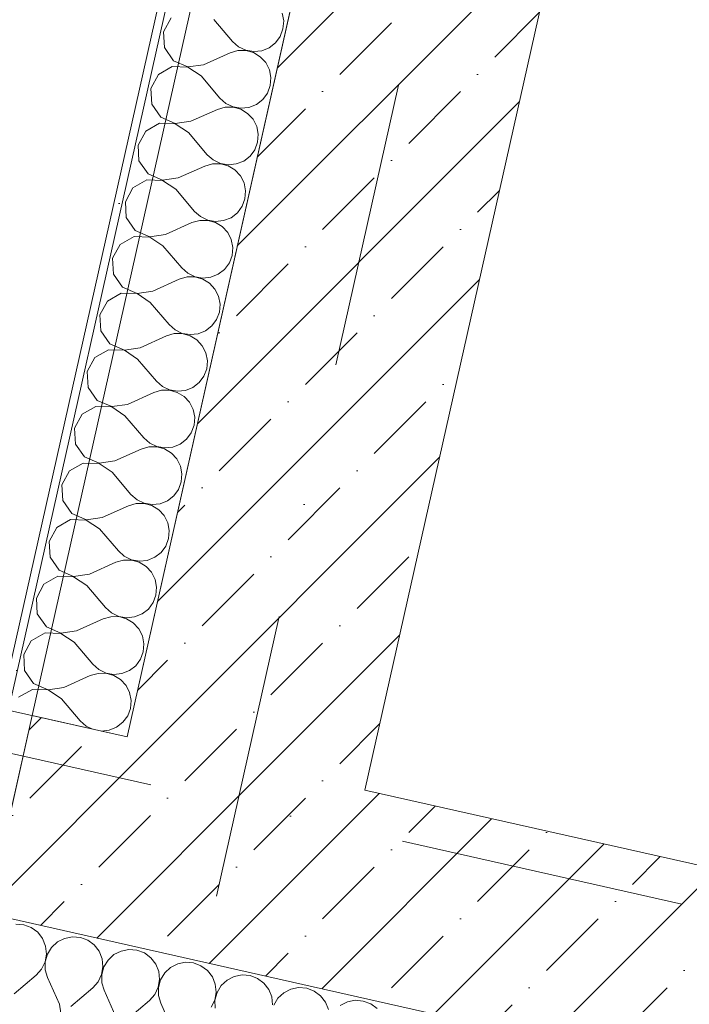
# Model space of a CAD drawing. Header units: millimetres. Extents: x -7218036 to -6936053, y 6003644 to 6210136.
# Tile 54 of 65: x -7182531 to -7181706, y 6135911 to 6137124. Entities that reach past the tile are written whole.
import ezdxf
from ezdxf.enums import TextEntityAlignment as Align

# ---------------------------------------------------------------- set-up
doc = ezdxf.new("R2010")
doc.units = ezdxf.units.MM
doc.header["$MEASUREMENT"] = 0
doc.linetypes.add('Штрихпунктирная', pattern=[670.277762, 352.777767, -176.388884, 0, -141.111112])
for name, color, linetype in [('S - автостоянка.АР', 7, 'Continuous'), ('АР-Стены_внешние_.АР', 7, 'Continuous'), ('АР-Стены_внутренние_пилоны.АР', 7, 'Continuous'), ('АР-Стены_Перегородки_100_.АР', 7, 'Continuous'), ('АР-Чертеж-Оси_Осевые размеры.АР', 7, 'Continuous')]:
    doc.layers.add(name, color=color, linetype=linetype)
for name, color, linetype, lineweight in [('АР-Стены_внешние_.АР_Ном._пера__1', 7, 'Continuous', 0), ('АР-Стены_внутренние_пилоны.АР_Ном._пера__1', 7, 'Continuous', 5), ('АР-Стены_Перегородки_100_.АР_Ном._пера__1', 7, 'Continuous', 5), ('АР-Чертеж-Оси_Осевые размеры.АР_Ном._пера__1', 7, 'Continuous', 0), ('АР-Чертеж-Оси_Осевые размеры.АР_Ном._пера__120', 7, 'Continuous', 0)]:
    doc.layers.add(name, color=color, linetype=linetype, lineweight=lineweight)
doc.styles.add('РЎР“Р•РќР•Р\xa0РР\xa0_РЎРўРР›Р¬_3', font='GOTHIC.TTF')
doc.dimstyles.new('СГЕНЕРИР_СТИЛЬ__2', dxfattribs={"dimtxt": 400, "dimasz": 332.5, "dimexe": 0.18, "dimexo": 0.0625, "dimgap": 0, "dimtad": 1, "dimdec": 0, "dimzin": 0, "dimdsep": 46, "dimtxsty": 'РЎР“Р•РќР•Р\xa0РР\xa0_РЎРўРР›Р¬_3', "dimblk": 'ARROWHEAD_6', "dimblk1": 'ARROWHEAD_6', "dimblk2": 'ARROWHEAD_6', "dimcen": 0.09, "dimse1": 1, "dimse2": 1, "dimclrd": 7, "dimclre": 7, "dimclrt": 7, "dimazin": 0, "dimtfac": 1, "dimtdec": 4, "dimtmove": 2, "dimatfit": 3, "dimfxl": 0, "dimtolj": 1, "dimtzin": 0, "dimarcsym": 0})
pattern_1 = [(45, (-6566190.34, 6562677.8), (-84.852814, 84.852814), []), (45, (-6566232.77, 6562720.22), (-84.852814, 84.852814), [90, -30, 0, -30])]

# ---------------------------------------------------------------- blocks, each defined once
blk = doc.blocks.new('Стена_164_2', base_point=(-7181869, 6137914.9))
at = {"layer": 'АР-Стены_внутренние_пилоны.АР', "linetype": 'Continuous', "lineweight": 0, "true_color": 0x000000}
h = blk.add_hatch(dxfattribs=at)
h.set_pattern_fill('Железобетон__project__0002', color=18, style=0, pattern_type=2)
h.set_pattern_definition(pattern_1)
h.paths.add_polyline_path([(-7182015.3, 6137947.8), (-7182398.9, 6136240.8), (-7182106.2, 6136175), (-7181722.6, 6137882.1)])
at = {"layer": 'АР-Стены_внутренние_пилоны.АР_Ном._пера__1', "color": 7, "linetype": 'Continuous', "lineweight": 5, "flags": 128}
for points in [[(-7182015.3, 6137947.8), (-7182398.9, 6136240.8)], [(-7182106.2, 6136175), (-7181722.6, 6137882.1)]]:
    blk.add_lwpolyline(points, dxfattribs=at)
blk = doc.blocks.new('*X380', base_point=(-6566190.3, 6562677.8))
at = {"layer": 'АР-Стены_внешние_.АР_Ном._пера__1', "color": 7, "linetype": 'Continuous', "lineweight": 0}
for p, q in [((-7182526.2, 6136009.5), (-7182536, 6136010.3)), ((-7182517, 6136006), (-7182526.2, 6136009.5)), ((-7182509, 6136000.1), (-7182517, 6136006)), ((-7182503, 6135992.3), (-7182509, 6136000.1)), ((-7182499.4, 6135983.2), (-7182503, 6135992.3)), ((-7182484.8, 6135988.3), (-7182492, 6135981.6)), ((-7182476, 6135992.7), (-7182484.8, 6135988.3)), ((-7182466.3, 6135994.6), (-7182476, 6135992.7)), ((-7182456.5, 6135993.8), (-7182466.3, 6135994.6)), ((-7182447.3, 6135990.3), (-7182456.5, 6135993.8)), ((-7182439.4, 6135984.5), (-7182447.3, 6135990.3)), ((-7182500, 6135963.7), (-7182498.3, 6135973.4)), ((-7182498.3, 6135973.4), (-7182499.4, 6135983.2)), ((-7182492, 6135981.6), (-7182497.1, 6135973.1)), ((-7182433.3, 6135976.7), (-7182439.4, 6135984.5)), ((-7182429.7, 6135967.6), (-7182433.3, 6135976.7)), ((-7182406.3, 6135977.1), (-7182415.1, 6135972.6)), ((-7182396.6, 6135979), (-7182406.3, 6135977.1)), ((-7182386.8, 6135978.2), (-7182396.6, 6135979)), ((-7182377.6, 6135974.7), (-7182386.8, 6135978.2)), ((-7182369.7, 6135968.8), (-7182377.6, 6135974.7)), ((-7182504.3, 6135954.8), (-7182500, 6135963.7)), ((-7182497.1, 6135973.1), (-7182499.7, 6135963.6)), ((-7182499.7, 6135963.6), (-7182499.7, 6135953.8)), ((-7182428.6, 6135957.7), (-7182429.7, 6135967.6)), ((-7182422.3, 6135965.9), (-7182427.4, 6135957.5)), ((-7182415.1, 6135972.6), (-7182422.3, 6135965.9)), ((-7182363.6, 6135961), (-7182369.7, 6135968.8)), ((-7182360, 6135951.9), (-7182363.6, 6135961)), ((-7182336.6, 6135961.4), (-7182345.4, 6135956.9)), ((-7182326.9, 6135963.3), (-7182336.6, 6135961.4)), ((-7182317.1, 6135962.5), (-7182326.9, 6135963.3)), ((-7182307.9, 6135959), (-7182317.1, 6135962.5)), ((-7182510.8, 6135947.5), (-7182504.3, 6135954.8)), ((-7182499.7, 6135953.8), (-7182496.9, 6135944.3)), ((-7182430.3, 6135948), (-7182428.6, 6135957.7)), ((-7182427.4, 6135957.5), (-7182430, 6135948)), ((-7182358.9, 6135942.1), (-7182360, 6135951.9)), ((-7182352.6, 6135950.2), (-7182357.7, 6135941.8)), ((-7182345.4, 6135956.9), (-7182352.6, 6135950.2)), ((-7182300, 6135953.2), (-7182307.9, 6135959)), ((-7182293.9, 6135945.4), (-7182300, 6135953.2)), ((-7182538, 6135924.3), (-7182510.8, 6135947.5)), ((-7182482.3, 6135911.7), (-7182496.9, 6135944.3)), ((-7182441.1, 6135931.8), (-7182434.6, 6135939.2)), ((-7182434.6, 6135939.2), (-7182430.3, 6135948)), ((-7182430, 6135948), (-7182430, 6135938.1)), ((-7182430, 6135938.1), (-7182427.2, 6135928.7)), ((-7182360.6, 6135932.4), (-7182358.9, 6135942.1)), ((-7182357.7, 6135941.8), (-7182360.4, 6135932.3)), ((-7182290.3, 6135936.2), (-7182293.9, 6135945.4)), ((-7182275.7, 6135941.3), (-7182282.9, 6135934.6)), ((-7182266.9, 6135945.8), (-7182275.7, 6135941.3)), ((-7182257.2, 6135947.7), (-7182266.9, 6135945.8)), ((-7182247.4, 6135946.9), (-7182257.2, 6135947.7)), ((-7182238.2, 6135943.4), (-7182247.4, 6135946.9)), ((-7182230.3, 6135937.5), (-7182238.2, 6135943.4)), ((-7182224.2, 6135929.7), (-7182230.3, 6135937.5)), ((-7182468.3, 6135908.6), (-7182441.1, 6135931.8)), ((-7182412.6, 6135896.1), (-7182427.2, 6135928.7)), ((-7182364.9, 6135923.5), (-7182360.6, 6135932.4)), ((-7182360.4, 6135932.3), (-7182360.3, 6135922.5)), ((-7182290.9, 6135916.7), (-7182289.2, 6135926.4)), ((-7182288, 6135926.2), (-7182290.7, 6135916.7)), ((-7182289.2, 6135926.4), (-7182290.3, 6135936.2)), ((-7182282.9, 6135934.6), (-7182288, 6135926.2)), ((-7182220.6, 6135920.6), (-7182224.2, 6135929.7)), ((-7182206, 6135925.6), (-7182213.2, 6135918.9)), ((-7182197.2, 6135930.1), (-7182206, 6135925.6)), ((-7182187.6, 6135932), (-7182197.2, 6135930.1)), ((-7182177.7, 6135931.2), (-7182187.6, 6135932)), ((-7182168.5, 6135927.7), (-7182177.7, 6135931.2)), ((-7182160.6, 6135921.9), (-7182168.5, 6135927.7)), ((-7182398.6, 6135893), (-7182371.5, 6135916.1)), ((-7182371.5, 6135916.1), (-7182364.9, 6135923.5)), ((-7182360.3, 6135922.5), (-7182357.5, 6135913)), ((-7182342.9, 6135880.4), (-7182357.5, 6135913)), ((-7182295.2, 6135907.9), (-7182290.9, 6135916.7)), ((-7182290.7, 6135916.7), (-7182290.6, 6135906.8)), ((-7182219.6, 6135910.8), (-7182220.6, 6135920.6)), ((-7182213.2, 6135918.9), (-7182218.3, 6135910.5)), ((-7182154.6, 6135914.1), (-7182160.6, 6135921.9)), ((-7182150.9, 6135904.9), (-7182154.6, 6135914.1)), ((-7182127.5, 6135914.5), (-7182136.3, 6135910)), ((-7182117.9, 6135916.4), (-7182127.5, 6135914.5)), ((-7182108, 6135915.5), (-7182117.9, 6135916.4)), ((-7182098.8, 6135912.1), (-7182108, 6135915.5)), ((-7182479.4, 6135892.4), (-7182482.3, 6135911.7)), ((-7182090.9, 6135906.2), (-7182098.8, 6135912.1))]:
    blk.add_line(p, q, dxfattribs=at)
blk = doc.blocks.new('Стена_190_2', base_point=(-7182543.2, 6136145.1))
at = {"layer": 'АР-Стены_внешние_.АР', "linetype": 'Continuous', "lineweight": 0, "true_color": 0x000000}
h = blk.add_hatch(dxfattribs=at)
h.set_pattern_fill('Железобетон__project__0002', color=18, style=0, pattern_type=2)
h.set_pattern_definition(pattern_1)
h.paths.add_polyline_path([(-7182570.6, 6136023.1), (-7181380.2, 6135755.7), (-7181325.4, 6135999.7), (-7182515.8, 6136267)])
at = {"layer": 'АР-Стены_внешние_.АР_Ном._пера__1', "color": 7, "linetype": 'Continuous', "lineweight": 5}
blk.add_line((-7182570.6, 6136023.1), (-7181380.2, 6135755.7), dxfattribs=at)
at = {"layer": 'АР-Стены_внешние_.АР_Ном._пера__1', "color": 7, "linetype": 'Continuous', "lineweight": 5, "flags": 128}
for points in [[(-7182570.6, 6136023.1), (-7182515.8, 6136267)], [(-7182398.9, 6136240.8), (-7182515.8, 6136267)], [(-7181325.4, 6135999.7), (-7182106.2, 6136175)]]:
    blk.add_lwpolyline(points, dxfattribs=at)
at = {"layer": 'АР-Стены_внешние_.АР', "color": 7, "lineweight": 0}
blk.add_blockref('*X380', (-6566190.3, 6562677.8), dxfattribs=at)
blk = doc.blocks.new('*X447', base_point=(-6566190.3, 6562677.8))
at = {"layer": 'АР-Стены_Перегородки_100_.АР_Ном._пера__1', "color": 7, "linetype": 'Continuous', "lineweight": 0}
for p, q in [((-7182344.7, 6137125.7), (-7182354.1, 6137108.5)), ((-7182206, 6137121.9), (-7182207.9, 6137131.6)), ((-7182292, 6137123.9), (-7182268.9, 6137096.7)), ((-7182206.9, 6137112.1), (-7182206, 6137121.9)), ((-7182354.1, 6137108.5), (-7182353, 6137089.1)), ((-7182216.2, 6137094.9), (-7182210.3, 6137102.9)), ((-7182210.3, 6137102.9), (-7182206.9, 6137112.1)), ((-7182353, 6137089.1), (-7182341.8, 6137073)), ((-7182268.9, 6137096.7), (-7182261.5, 6137090.2)), ((-7182261.5, 6137090.2), (-7182252.6, 6137085.9)), ((-7182233.1, 6137085.2), (-7182224, 6137088.9)), ((-7182224, 6137088.9), (-7182216.2, 6137094.9)), ((-7182304.6, 6137068.1), (-7182272, 6137082.8)), ((-7182262.5, 6137085.5), (-7182272, 6137082.8)), ((-7182252.7, 6137085.6), (-7182262.5, 6137085.5)), ((-7182243.2, 6137083), (-7182252.7, 6137085.6)), ((-7182252.6, 6137085.9), (-7182242.9, 6137084.2)), ((-7182234.8, 6137077.9), (-7182243.2, 6137083)), ((-7182242.9, 6137084.2), (-7182233.1, 6137085.2)), ((-7182228.1, 6137070.7), (-7182234.8, 6137077.9)), ((-7182343.5, 6137065.7), (-7182360.4, 6137056)), ((-7182323.9, 6137065), (-7182343.5, 6137065.7)), ((-7182341.8, 6137073), (-7182323.9, 6137065.3)), ((-7182323.9, 6137065.3), (-7182304.6, 6137068.1)), ((-7182307.7, 6137054.2), (-7182323.9, 6137065)), ((-7182223.6, 6137061.9), (-7182228.1, 6137070.7)), ((-7182360.4, 6137056), (-7182369.7, 6137038.8)), ((-7182307.7, 6137054.2), (-7182284.5, 6137027)), ((-7182221.7, 6137052.2), (-7182223.6, 6137061.9)), ((-7182222.5, 6137042.4), (-7182221.7, 6137052.2)), ((-7182226, 6137033.2), (-7182222.5, 6137042.4)), ((-7182369.7, 6137038.8), (-7182368.6, 6137019.4)), ((-7182231.8, 6137025.2), (-7182226, 6137033.2)), ((-7182368.6, 6137019.4), (-7182357.5, 6137003.4)), ((-7182278.2, 6137015.9), (-7182287.6, 6137013.1)), ((-7182284.5, 6137027), (-7182277.1, 6137020.5)), ((-7182268.3, 6137015.9), (-7182278.2, 6137015.9)), ((-7182277.1, 6137020.5), (-7182268.3, 6137016.2)), ((-7182268.3, 6137016.2), (-7182258.6, 6137014.5)), ((-7182258.8, 6137013.3), (-7182268.3, 6137015.9)), ((-7182258.6, 6137014.5), (-7182248.8, 6137015.5)), ((-7182248.8, 6137015.5), (-7182239.6, 6137019.2)), ((-7182239.6, 6137019.2), (-7182231.8, 6137025.2)), ((-7182320.2, 6136998.4), (-7182287.6, 6137013.1)), ((-7182250.4, 6137008.2), (-7182258.8, 6137013.3)), ((-7182243.7, 6137001), (-7182250.4, 6137008.2)), ((-7182359.1, 6136996), (-7182376, 6136986.3)), ((-7182339.6, 6136995.3), (-7182359.1, 6136996)), ((-7182357.5, 6137003.4), (-7182339.5, 6136995.6)), ((-7182323.4, 6136984.5), (-7182339.6, 6136995.3)), ((-7182339.5, 6136995.6), (-7182320.2, 6136998.4)), ((-7182239.2, 6136992.2), (-7182243.7, 6137001)), ((-7182237.3, 6136982.5), (-7182239.2, 6136992.2)), ((-7182376, 6136986.3), (-7182385.4, 6136969.2)), ((-7182323.4, 6136984.5), (-7182300.2, 6136957.3)), ((-7182238.2, 6136972.7), (-7182237.3, 6136982.5)), ((-7182385.4, 6136969.2), (-7182384.3, 6136949.7)), ((-7182241.6, 6136963.5), (-7182238.2, 6136972.7)), ((-7182300.2, 6136957.3), (-7182292.8, 6136950.8)), ((-7182255.3, 6136949.5), (-7182247.5, 6136955.5)), ((-7182247.5, 6136955.5), (-7182241.6, 6136963.5)), ((-7182384.3, 6136949.7), (-7182373.1, 6136933.7)), ((-7182335.9, 6136928.8), (-7182303.3, 6136943.4)), ((-7182293.8, 6136946.2), (-7182303.3, 6136943.4)), ((-7182284, 6136946.2), (-7182293.8, 6136946.2)), ((-7182292.8, 6136950.8), (-7182283.9, 6136946.5)), ((-7182274.5, 6136943.6), (-7182284, 6136946.2)), ((-7182283.9, 6136946.5), (-7182274.2, 6136944.8)), ((-7182266.1, 6136938.5), (-7182274.5, 6136943.6)), ((-7182274.2, 6136944.8), (-7182264.4, 6136945.9)), ((-7182264.4, 6136945.9), (-7182255.3, 6136949.5)), ((-7182373.1, 6136933.7), (-7182355.2, 6136925.9)), ((-7182259.4, 6136931.3), (-7182266.1, 6136938.5)), ((-7182254.9, 6136922.5), (-7182259.4, 6136931.3)), ((-7182374.8, 6136926.3), (-7182391.7, 6136916.6)), ((-7182355.2, 6136925.6), (-7182374.8, 6136926.3)), ((-7182355.2, 6136925.9), (-7182335.9, 6136928.8)), ((-7182339, 6136914.8), (-7182355.2, 6136925.6)), ((-7182253, 6136912.8), (-7182254.9, 6136922.5)), ((-7182391.7, 6136916.6), (-7182401, 6136899.5)), ((-7182339, 6136914.8), (-7182315.8, 6136887.6)), ((-7182253.8, 6136903), (-7182253, 6136912.8)), ((-7182401, 6136899.5), (-7182399.9, 6136880)), ((-7182257.3, 6136893.8), (-7182253.8, 6136903)), ((-7182315.8, 6136887.6), (-7182308.5, 6136881.1)), ((-7182270.9, 6136879.8), (-7182263.1, 6136885.9)), ((-7182263.1, 6136885.9), (-7182257.3, 6136893.8)), ((-7182399.9, 6136880), (-7182388.8, 6136864)), ((-7182351.5, 6136859.1), (-7182319, 6136873.7)), ((-7182309.5, 6136876.5), (-7182319, 6136873.7)), ((-7182299.6, 6136876.5), (-7182309.5, 6136876.5)), ((-7182308.5, 6136881.1), (-7182299.6, 6136876.8)), ((-7182299.6, 6136876.8), (-7182289.9, 6136875.1)), ((-7182290.1, 6136873.9), (-7182299.6, 6136876.5)), ((-7182281.7, 6136868.8), (-7182290.1, 6136873.9)), ((-7182289.9, 6136875.1), (-7182280.1, 6136876.2)), ((-7182280.1, 6136876.2), (-7182270.9, 6136879.8)), ((-7182388.8, 6136864), (-7182370.8, 6136856.2)), ((-7182370.8, 6136856.2), (-7182351.5, 6136859.1)), ((-7182275, 6136861.6), (-7182281.7, 6136868.8)), ((-7182270.6, 6136852.8), (-7182275, 6136861.6)), ((-7182407.4, 6136846.9), (-7182416.7, 6136829.8)), ((-7182390.4, 6136856.6), (-7182407.4, 6136846.9)), ((-7182370.9, 6136855.9), (-7182390.4, 6136856.6)), ((-7182354.7, 6136845.1), (-7182370.9, 6136855.9)), ((-7182268.6, 6136843.1), (-7182270.6, 6136852.8)), ((-7182354.7, 6136845.1), (-7182331.5, 6136818)), ((-7182269.5, 6136833.3), (-7182268.6, 6136843.1)), ((-7182416.7, 6136829.8), (-7182415.6, 6136810.3)), ((-7182278.8, 6136816.2), (-7182272.9, 6136824.1)), ((-7182272.9, 6136824.1), (-7182269.5, 6136833.3)), ((-7182415.6, 6136810.3), (-7182404.4, 6136794.3)), ((-7182331.5, 6136818), (-7182324.1, 6136811.4)), ((-7182324.1, 6136811.4), (-7182315.2, 6136807.1)), ((-7182295.7, 6136806.5), (-7182286.6, 6136810.1)), ((-7182286.6, 6136810.1), (-7182278.8, 6136816.2)), ((-7182367.2, 6136789.4), (-7182334.6, 6136804)), ((-7182325.1, 6136806.8), (-7182334.6, 6136804)), ((-7182315.3, 6136806.9), (-7182325.1, 6136806.8)), ((-7182305.8, 6136804.2), (-7182315.3, 6136806.9)), ((-7182315.2, 6136807.1), (-7182305.5, 6136805.4)), ((-7182297.4, 6136799.1), (-7182305.8, 6136804.2)), ((-7182305.5, 6136805.4), (-7182295.7, 6136806.5)), ((-7182290.7, 6136791.9), (-7182297.4, 6136799.1)), ((-7182406.1, 6136786.9), (-7182423, 6136777.2)), ((-7182386.6, 6136786.3), (-7182406.1, 6136786.9)), ((-7182404.4, 6136794.3), (-7182386.5, 6136786.5)), ((-7182370.3, 6136775.4), (-7182386.6, 6136786.3)), ((-7182386.5, 6136786.5), (-7182367.2, 6136789.4)), ((-7182286.2, 6136783.1), (-7182290.7, 6136791.9)), ((-7182423, 6136777.2), (-7182432.3, 6136760.1)), ((-7182370.3, 6136775.4), (-7182347.1, 6136748.3)), ((-7182284.3, 6136773.4), (-7182286.2, 6136783.1)), ((-7182285.1, 6136763.6), (-7182284.3, 6136773.4)), ((-7182288.6, 6136754.4), (-7182285.1, 6136763.6)), ((-7182432.3, 6136760.1), (-7182431.2, 6136740.6)), ((-7182294.4, 6136746.5), (-7182288.6, 6136754.4)), ((-7182431.2, 6136740.6), (-7182420.1, 6136724.6)), ((-7182340.8, 6136737.1), (-7182350.3, 6136734.3)), ((-7182347.1, 6136748.3), (-7182339.8, 6136741.7)), ((-7182330.9, 6136737.2), (-7182340.8, 6136737.1)), ((-7182339.8, 6136741.7), (-7182330.9, 6136737.4)), ((-7182330.9, 6136737.4), (-7182321.2, 6136735.8)), ((-7182321.4, 6136734.5), (-7182330.9, 6136737.2)), ((-7182321.2, 6136735.8), (-7182311.4, 6136736.8)), ((-7182311.4, 6136736.8), (-7182302.2, 6136740.4)), ((-7182302.2, 6136740.4), (-7182294.4, 6136746.5)), ((-7182382.8, 6136719.7), (-7182350.3, 6136734.3)), ((-7182313, 6136729.4), (-7182321.4, 6136734.5)), ((-7182306.3, 6136722.2), (-7182313, 6136729.4)), ((-7182421.7, 6136717.2), (-7182438.7, 6136707.5)), ((-7182402.2, 6136716.6), (-7182421.7, 6136717.2)), ((-7182420.1, 6136724.6), (-7182402.1, 6136716.8)), ((-7182386, 6136705.7), (-7182402.2, 6136716.6)), ((-7182402.1, 6136716.8), (-7182382.8, 6136719.7)), ((-7182301.9, 6136713.4), (-7182306.3, 6136722.2)), ((-7182300, 6136703.7), (-7182301.9, 6136713.4)), ((-7182438.7, 6136707.5), (-7182448, 6136690.4)), ((-7182386, 6136705.7), (-7182362.8, 6136678.6)), ((-7182300.8, 6136693.9), (-7182300, 6136703.7)), ((-7182448, 6136690.4), (-7182446.9, 6136670.9)), ((-7182304.2, 6136684.7), (-7182300.8, 6136693.9)), ((-7182362.8, 6136678.6), (-7182355.4, 6136672)), ((-7182317.9, 6136670.7), (-7182310.1, 6136676.8)), ((-7182310.1, 6136676.8), (-7182304.2, 6136684.7)), ((-7182446.9, 6136670.9), (-7182435.7, 6136654.9)), ((-7182398.5, 6136650), (-7182365.9, 6136664.6)), ((-7182356.5, 6136667.4), (-7182365.9, 6136664.6)), ((-7182346.6, 6136667.5), (-7182356.5, 6136667.4)), ((-7182355.4, 6136672), (-7182346.5, 6136667.7)), ((-7182337.1, 6136664.8), (-7182346.6, 6136667.5)), ((-7182346.5, 6136667.7), (-7182336.8, 6136666.1)), ((-7182328.7, 6136659.7), (-7182337.1, 6136664.8)), ((-7182336.8, 6136666.1), (-7182327, 6136667.1)), ((-7182327, 6136667.1), (-7182317.9, 6136670.7)), ((-7182435.7, 6136654.9), (-7182417.8, 6136647.2)), ((-7182322, 6136652.5), (-7182328.7, 6136659.7)), ((-7182317.5, 6136643.7), (-7182322, 6136652.5)), ((-7182437.4, 6136647.5), (-7182454.3, 6136637.8)), ((-7182417.9, 6136646.9), (-7182437.4, 6136647.5)), ((-7182401.6, 6136636), (-7182417.9, 6136646.9)), ((-7182417.8, 6136647.2), (-7182398.5, 6136650)), ((-7182315.6, 6136634.1), (-7182317.5, 6136643.7)), ((-7182454.3, 6136637.8), (-7182463.6, 6136620.7)), ((-7182401.6, 6136636), (-7182378.4, 6136608.9)), ((-7182316.4, 6136624.2), (-7182315.6, 6136634.1)), ((-7182463.6, 6136620.7), (-7182462.5, 6136601.2)), ((-7182319.9, 6136615), (-7182316.4, 6136624.2)), ((-7182378.4, 6136608.9), (-7182371.1, 6136602.3)), ((-7182333.5, 6136601.1), (-7182325.7, 6136607.1)), ((-7182325.7, 6136607.1), (-7182319.9, 6136615)), ((-7182462.5, 6136601.2), (-7182451.4, 6136585.2)), ((-7182414.1, 6136580.3), (-7182381.6, 6136594.9)), ((-7182372.1, 6136597.7), (-7182381.6, 6136594.9)), ((-7182362.3, 6136597.8), (-7182372.1, 6136597.7)), ((-7182371.1, 6136602.3), (-7182362.2, 6136598.1)), ((-7182352.8, 6136595.2), (-7182362.3, 6136597.8)), ((-7182362.2, 6136598.1), (-7182352.5, 6136596.4)), ((-7182344.3, 6136590), (-7182352.8, 6136595.2)), ((-7182352.5, 6136596.4), (-7182342.7, 6136597.4)), ((-7182342.7, 6136597.4), (-7182333.5, 6136601.1)), ((-7182451.4, 6136585.2), (-7182433.4, 6136577.5)), ((-7182433.4, 6136577.5), (-7182414.1, 6136580.3)), ((-7182337.6, 6136582.8), (-7182344.3, 6136590)), ((-7182333.2, 6136574), (-7182337.6, 6136582.8)), ((-7182470, 6136568.2), (-7182479.3, 6136551)), ((-7182453, 6136577.8), (-7182470, 6136568.2)), ((-7182433.5, 6136577.2), (-7182453, 6136577.8)), ((-7182417.3, 6136566.4), (-7182433.5, 6136577.2)), ((-7182331.3, 6136564.4), (-7182333.2, 6136574)), ((-7182417.3, 6136566.4), (-7182394.1, 6136539.2)), ((-7182332.1, 6136554.5), (-7182331.3, 6136564.4)), ((-7182479.3, 6136551), (-7182478.2, 6136531.5)), ((-7182341.4, 6136537.4), (-7182335.5, 6136545.3)), ((-7182335.5, 6136545.3), (-7182332.1, 6136554.5)), ((-7182478.2, 6136531.5), (-7182467, 6136515.5)), ((-7182394.1, 6136539.2), (-7182386.7, 6136532.6)), ((-7182386.7, 6136532.6), (-7182377.8, 6136528.4)), ((-7182358.3, 6136527.7), (-7182349.2, 6136531.4)), ((-7182349.2, 6136531.4), (-7182341.4, 6136537.4)), ((-7182429.8, 6136510.6), (-7182397.2, 6136525.2)), ((-7182387.8, 6136528), (-7182397.2, 6136525.2)), ((-7182377.9, 6136528.1), (-7182387.8, 6136528)), ((-7182368.4, 6136525.5), (-7182377.9, 6136528.1)), ((-7182377.8, 6136528.4), (-7182368.1, 6136526.7)), ((-7182360, 6136520.3), (-7182368.4, 6136525.5)), ((-7182368.1, 6136526.7), (-7182358.3, 6136527.7)), ((-7182353.3, 6136513.1), (-7182360, 6136520.3)), ((-7182468.7, 6136508.1), (-7182485.6, 6136498.5)), ((-7182449.2, 6136507.5), (-7182468.7, 6136508.1)), ((-7182467, 6136515.5), (-7182449.1, 6136507.8)), ((-7182432.9, 6136496.7), (-7182449.2, 6136507.5)), ((-7182449.1, 6136507.8), (-7182429.8, 6136510.6)), ((-7182348.8, 6136504.3), (-7182353.3, 6136513.1)), ((-7182485.6, 6136498.5), (-7182494.9, 6136481.3)), ((-7182432.9, 6136496.7), (-7182409.7, 6136469.5)), ((-7182346.9, 6136494.7), (-7182348.8, 6136504.3)), ((-7182347.7, 6136484.8), (-7182346.9, 6136494.7)), ((-7182351.2, 6136475.6), (-7182347.7, 6136484.8)), ((-7182494.9, 6136481.3), (-7182493.8, 6136461.8)), ((-7182357, 6136467.7), (-7182351.2, 6136475.6)), ((-7182493.8, 6136461.8), (-7182482.7, 6136445.8)), ((-7182403.4, 6136458.3), (-7182412.9, 6136455.6)), ((-7182409.7, 6136469.5), (-7182402.4, 6136463)), ((-7182393.6, 6136458.4), (-7182403.4, 6136458.3)), ((-7182402.4, 6136463), (-7182393.5, 6136458.7)), ((-7182384.1, 6136455.8), (-7182393.6, 6136458.4)), ((-7182393.5, 6136458.7), (-7182383.8, 6136457)), ((-7182383.8, 6136457), (-7182374, 6136458)), ((-7182374, 6136458), (-7182364.8, 6136461.7)), ((-7182364.8, 6136461.7), (-7182357, 6136467.7)), ((-7182445.4, 6136440.9), (-7182412.9, 6136455.6)), ((-7182375.6, 6136450.6), (-7182384.1, 6136455.8)), ((-7182368.9, 6136443.4), (-7182375.6, 6136450.6)), ((-7182484.3, 6136438.5), (-7182501.3, 6136428.8)), ((-7182464.8, 6136437.8), (-7182484.3, 6136438.5)), ((-7182482.7, 6136445.8), (-7182464.8, 6136438.1)), ((-7182464.8, 6136438.1), (-7182445.4, 6136440.9)), ((-7182448.6, 6136427), (-7182464.8, 6136437.8)), ((-7182364.5, 6136434.6), (-7182368.9, 6136443.4)), ((-7182362.6, 6136425), (-7182364.5, 6136434.6)), ((-7182501.3, 6136428.8), (-7182510.6, 6136411.6)), ((-7182448.6, 6136427), (-7182425.4, 6136399.8)), ((-7182363.4, 6136415.2), (-7182362.6, 6136425)), ((-7182510.6, 6136411.6), (-7182509.5, 6136392.1)), ((-7182366.8, 6136405.9), (-7182363.4, 6136415.2)), ((-7182425.4, 6136399.8), (-7182418, 6136393.3)), ((-7182380.5, 6136392), (-7182372.7, 6136398)), ((-7182372.7, 6136398), (-7182366.8, 6136405.9)), ((-7182509.5, 6136392.1), (-7182498.3, 6136376.1)), ((-7182461.1, 6136371.2), (-7182428.5, 6136385.9)), ((-7182419.1, 6136388.6), (-7182428.5, 6136385.9)), ((-7182409.2, 6136388.7), (-7182419.1, 6136388.6)), ((-7182418, 6136393.3), (-7182409.1, 6136389)), ((-7182399.7, 6136386.1), (-7182409.2, 6136388.7)), ((-7182409.1, 6136389), (-7182399.4, 6136387.3)), ((-7182391.3, 6136381), (-7182399.7, 6136386.1)), ((-7182399.4, 6136387.3), (-7182389.6, 6136388.3)), ((-7182389.6, 6136388.3), (-7182380.5, 6136392)), ((-7182498.3, 6136376.1), (-7182480.4, 6136368.4)), ((-7182384.6, 6136373.7), (-7182391.3, 6136381)), ((-7182380.1, 6136365), (-7182384.6, 6136373.7)), ((-7182500, 6136368.8), (-7182516.9, 6136359.1)), ((-7182480.5, 6136368.1), (-7182500, 6136368.8)), ((-7182464.2, 6136357.3), (-7182480.5, 6136368.1)), ((-7182480.4, 6136368.4), (-7182461.1, 6136371.2)), ((-7182378.2, 6136355.3), (-7182380.1, 6136365)), ((-7182516.9, 6136359.1), (-7182526.2, 6136341.9)), ((-7182464.2, 6136357.3), (-7182441, 6136330.1)), ((-7182379, 6136345.5), (-7182378.2, 6136355.3)), ((-7182526.2, 6136341.9), (-7182525.2, 6136322.4)), ((-7182382.5, 6136336.2), (-7182379, 6136345.5)), ((-7182441, 6136330.1), (-7182433.7, 6136323.6)), ((-7182396.1, 6136322.3), (-7182388.3, 6136328.3)), ((-7182388.3, 6136328.3), (-7182382.5, 6136336.2)), ((-7182525.2, 6136322.4), (-7182514, 6136306.4)), ((-7182476.7, 6136301.5), (-7182444.2, 6136316.2)), ((-7182434.7, 6136318.9), (-7182444.2, 6136316.2)), ((-7182424.9, 6136319), (-7182434.7, 6136318.9)), ((-7182433.7, 6136323.6), (-7182424.8, 6136319.3)), ((-7182415.4, 6136316.4), (-7182424.9, 6136319)), ((-7182424.8, 6136319.3), (-7182415.1, 6136317.6)), ((-7182406.9, 6136311.3), (-7182415.4, 6136316.4)), ((-7182415.1, 6136317.6), (-7182405.3, 6136318.6)), ((-7182405.3, 6136318.6), (-7182396.1, 6136322.3)), ((-7182514, 6136306.4), (-7182496.1, 6136298.7)), ((-7182496.1, 6136298.7), (-7182476.7, 6136301.5)), ((-7182400.2, 6136304), (-7182406.9, 6136311.3)), ((-7182395.8, 6136295.3), (-7182400.2, 6136304)), ((-7182515.6, 6136299.1), (-7182532.6, 6136289.4)), ((-7182496.1, 6136298.4), (-7182515.6, 6136299.1)), ((-7182479.9, 6136287.6), (-7182496.1, 6136298.4)), ((-7182393.9, 6136285.6), (-7182395.8, 6136295.3)), ((-7182479.9, 6136287.6), (-7182456.7, 6136260.4)), ((-7182394.7, 6136275.8), (-7182393.9, 6136285.6)), ((-7182404, 6136258.6), (-7182398.1, 6136266.5)), ((-7182398.1, 6136266.5), (-7182394.7, 6136275.8)), ((-7182456.7, 6136260.4), (-7182449.3, 6136253.9)), ((-7182449.3, 6136253.9), (-7182442.4, 6136250.5)), ((-7182420.9, 6136248.9), (-7182411.8, 6136252.6)), ((-7182411.8, 6136252.6), (-7182404, 6136258.6)), ((-7182430.7, 6136247.9), (-7182420.9, 6136248.9))]:
    blk.add_line(p, q, dxfattribs=at)
blk = doc.blocks.new('Стена_236_2', base_point=(-7182476.9, 6136258.3))
at = {"layer": 'АР-Стены_Перегородки_100_.АР', "linetype": 'Continuous', "lineweight": 0, "true_color": 0x000000}
h = blk.add_hatch(dxfattribs=at)
h.set_pattern_fill('Штукатурка__Гипс_01_0002', color=18, style=0, pattern_type=2)
h.set_pattern_definition([(45, (-6566190.34, 6563027.8), (-111.369318, 111.369318), [0, -105, 0, -157.5]), (110, (-6565840.34, 6563027.8), (148.001588, 53.868173), [0, -77, 0, -133])])
h.paths.add_polyline_path([(-7182072.9, 6138422.4), (-7182555, 6136275.8), (-7182545.2, 6136273.6), (-7182063.1, 6138420.2)])
at = {"layer": 'АР-Стены_Перегородки_100_.АР_Ном._пера__1', "color": 7, "linetype": 'Continuous', "lineweight": 0}
blk.add_line((-7182063.1, 6138420.2), (-7182545.2, 6136273.6), dxfattribs=at)
at = {"layer": 'АР-Стены_Перегородки_100_.АР_Ном._пера__1', "color": 7, "linetype": 'Continuous', "lineweight": 0, "flags": 128}
for points in [[(-7182072.9, 6138422.4), (-7182555, 6136275.8)], [(-7182398.9, 6136240.8), (-7181916.8, 6138387.3)], [(-7182555, 6136275.8), (-7182398.9, 6136240.8)]]:
    blk.add_lwpolyline(points, dxfattribs=at)
at = {"layer": 'АР-Стены_Перегородки_100_.АР', "color": 7, "lineweight": 0}
blk.add_blockref('*X447', (-6566190.3, 6562677.8), dxfattribs=at)
blk = doc.blocks.new('Стандартный Маркер Сетки[30]_2', base_point=(-7178760.6, 6151754.4))
at = {"layer": 'АР-Чертеж-Оси_Осевые размеры.АР_Ном._пера__120', "color": 7, "linetype": 'Штрихпунктирная', "lineweight": 0}
blk.add_line((-7178979.7, 6150778.7), (-7183542.2, 6130464.3), dxfattribs=at)
at = {"layer": 'АР-Чертеж-Оси_Осевые размеры.АР_Ном._пера__120', "color": 7, "lineweight": 0, "style": 'РЎР“Р•РќР•Р\xa0РР\xa0_РЎРўРР›Р¬_3'}
blk.add_attdef('AC_MarkerText_1', text='', height=350, rotation=347.3417, dxfattribs=at).set_placement((-7183801, 6129181.8), align=Align.TOP_CENTER)
blk = doc.blocks.new('Стандартный Маркер Сетки[156]_2', base_point=(-7178760.6, 6151754.4))
at = {"layer": 'АР-Чертеж-Оси_Осевые размеры.АР_Ном._пера__120', "color": 7, "linetype": 'Штрихпунктирная', "lineweight": 0}
blk.add_line((-7178979.7, 6150778.7), (-7183542.2, 6130464.3), dxfattribs=at)
at = {"layer": 'АР-Чертеж-Оси_Осевые размеры.АР_Ном._пера__120', "color": 7, "lineweight": 0, "style": 'РЎР“Р•РќР•Р\xa0РР\xa0_РЎРўРР›Р¬_3'}
blk.add_attdef('AC_MarkerText_1', text='', height=350, rotation=347.3417, dxfattribs=at).set_placement((-7183801, 6129181.8), align=Align.TOP_CENTER)
blk = doc.blocks.new('*D1007', base_point=(-6566190.3, 6562677.8))
at = {"layer": 'АР-Чертеж-Оси_Осевые размеры.АР_Ном._пера__1', "color": 7, "linetype": 'Continuous', "lineweight": 0}
for p, q in [((-7211984.7, 6136482.8), (-7211840.9, 6137123.1)), ((-7211703.7, 6136935.4), (-7212121.9, 6136670.6)), ((-7212168.9, 6136860.5), (-7211912.8, 6136803)), ((-7211912.8, 6136803), (-7187100.9, 6131230.3)), ((-7187172.8, 6130910.2), (-7187029, 6131550.5)), ((-7186891.8, 6131362.7), (-7187310, 6131097.9)), ((-7187100.9, 6131230.3), (-7142677.4, 6121253.1))]:
    blk.add_line(p, q, dxfattribs=at)
at = {"layer": 'АР-Чертеж-Оси_Осевые размеры.АР_Ном._пера__1', "color": 7, "lineweight": 0, "insert": (-7201857.8, 6134595.9), "char_height": 400, "attachment_point": 7, "rotation": 347.3417, "style": 'РЎР“Р•РќР•Р\xa0РР\xa0_РЎРўРР›Р¬_3'}
blk.add_mtext('\\A1;{\\pql;\\fCentury Gothic|b0|i0|c204|p0;\\W1.000000;25\xa0430}', dxfattribs=at)
blk = doc.blocks.new('ARROWHEAD_6')
at = {"color": 0, "linetype": 'Continuous', "lineweight": 0}
for p, q in [((-0.5, -0.5), (0.5, 0.5)), ((0, 0), (-1, 0))]:
    blk.add_line(p, q, dxfattribs=at)
blk = doc.blocks.new('*D1492', base_point=(-6566190.3, 6562677.8))
at = {"layer": 'АР-Чертеж-Оси_Осевые размеры.АР_Ном._пера__1', "color": 7, "linetype": 'Continuous', "lineweight": 0}
for p, q in [((-7212142.6, 6135779.5), (-7211998.8, 6136419.8)), ((-7211861.6, 6136232.1), (-7212279.8, 6135967.3)), ((-7212326.8, 6136157.2), (-7212070.7, 6136099.7)), ((-7212070.7, 6136099.7), (-7142835.4, 6120549.8)), ((-7142907.3, 6120229.6), (-7142763.5, 6120869.9)), ((-7143044.5, 6120417.4), (-7142626.3, 6120682.2)), ((-7142835.4, 6120549.8), (-7142579.3, 6120492.3))]:
    blk.add_line(p, q, dxfattribs=at)
at = {"layer": 'АР-Чертеж-Оси_Осевые размеры.АР_Ном._пера__1', "color": 7, "lineweight": 0, "insert": (-7164553.7, 6125509.6), "char_height": 400, "attachment_point": 7, "rotation": 347.3417, "style": 'РЎР“Р•РќР•Р\xa0РР\xa0_РЎРўРР›Р¬_3'}
blk.add_mtext('\\A1;{\\pql;\\fCentury Gothic|b0|i0|c204|p0;\\W1.000000;70\xa0960}', dxfattribs=at)
blk = doc.blocks.new('Стандартный Маркер Сетки[190]_2', base_point=(-7217047.9, 6143970.3))
at = {"layer": 'АР-Чертеж-Оси_Осевые размеры.АР_Ном._пера__120', "color": 7, "linetype": 'Штрихпунктирная', "lineweight": 0}
blk.add_line((-7216072.2, 6143751.1), (-7137131, 6126021.4), dxfattribs=at)
at = {"layer": 'АР-Чертеж-Оси_Осевые размеры.АР_Ном._пера__120', "color": 7, "lineweight": 0, "style": 'РЎР“Р•РќР•Р\xa0РР\xa0_РЎРўРР›Р¬_3'}
for tag, p in [('AC_MarkerText_1_0', (-7217465.8, 6144260.9)), ('AC_MarkerText_1_1', (-7135597.5, 6125873.7))]:
    blk.add_attdef(tag, text='', height=350, rotation=347.3417, dxfattribs=at).set_placement(p, align=Align.TOP_CENTER)
blk = doc.blocks.new('Стандартный Маркер Сетки[262]_2', base_point=(-7217047.9, 6143970.3))
at = {"layer": 'АР-Чертеж-Оси_Осевые размеры.АР_Ном._пера__120', "color": 7, "linetype": 'Штрихпунктирная', "lineweight": 0}
blk.add_line((-7216072.2, 6143751.1), (-7137131, 6126021.4), dxfattribs=at)
at = {"layer": 'АР-Чертеж-Оси_Осевые размеры.АР_Ном._пера__120', "color": 7, "lineweight": 0, "style": 'РЎР“Р•РќР•Р\xa0РР\xa0_РЎРўРР›Р¬_3'}
for tag, p in [('AC_MarkerText_1_0', (-7217465.8, 6144260.9)), ('AC_MarkerText_1_1', (-7135597.5, 6125873.7))]:
    blk.add_attdef(tag, text='', height=350, rotation=347.3417, dxfattribs=at).set_placement(p, align=Align.TOP_CENTER)
blk = doc.blocks.new('Стандартный Маркер Сетки[276]_2', base_point=(-7217047.9, 6143970.3))
at = {"layer": 'АР-Чертеж-Оси_Осевые размеры.АР_Ном._пера__120', "color": 7, "linetype": 'Штрихпунктирная', "lineweight": 0}
blk.add_line((-7216072.2, 6143751.1), (-7137131, 6126021.4), dxfattribs=at)
at = {"layer": 'АР-Чертеж-Оси_Осевые размеры.АР_Ном._пера__120', "color": 7, "lineweight": 0, "style": 'РЎР“Р•РќР•Р\xa0РР\xa0_РЎРўРР›Р¬_3'}
for tag, p in [('AC_MarkerText_1_0', (-7217465.8, 6144260.9)), ('AC_MarkerText_1_1', (-7135597.5, 6125873.7))]:
    blk.add_attdef(tag, text='', height=350, rotation=347.3417, dxfattribs=at).set_placement(p, align=Align.TOP_CENTER)
blk = doc.blocks.new('Стандартный Маркер Сетки[288]_2', base_point=(-7217047.9, 6143970.3))
at = {"layer": 'АР-Чертеж-Оси_Осевые размеры.АР_Ном._пера__120', "color": 7, "linetype": 'Штрихпунктирная', "lineweight": 0}
blk.add_line((-7216072.2, 6143751.1), (-7137131, 6126021.4), dxfattribs=at)
at = {"layer": 'АР-Чертеж-Оси_Осевые размеры.АР_Ном._пера__120', "color": 7, "lineweight": 0, "style": 'РЎР“Р•РќР•Р\xa0РР\xa0_РЎРўРР›Р¬_3'}
for tag, p in [('AC_MarkerText_1_0', (-7217465.8, 6144260.9)), ('AC_MarkerText_1_1', (-7135597.5, 6125873.7))]:
    blk.add_attdef(tag, text='', height=350, rotation=347.3417, dxfattribs=at).set_placement(p, align=Align.TOP_CENTER)

msp = doc.modelspace()

# ---------------------------------------------------------------- linework, layer by layer
at = {"layer": 'S - автостоянка.АР', "color": 9, "linetype": 'Continuous', "lineweight": 0, "true_color": 0xaec5d5, "flags": 128}
msp.add_lwpolyline([(-7177761.7, 6142818.6), (-7183980.3, 6144214.9), (-7184362.1, 6142512.2), (-7184413.9, 6142281.7), (-7185094.2, 6139253.6), (-7181591, 6138467.9), (-7181722.6, 6137882), (-7182106.2, 6136175), (-7181325.4, 6135999.7), (-7181380.4, 6135755.8), (-7179126.6, 6135247.8)], dxfattribs=at)
msp.add_lwpolyline([(-7185014.5, 6139062.6), (-7185465.9, 6137052.6), (-7185270.1, 6137008.6), (-7185350.1, 6136652.5), (-7182569.5, 6136028), (-7182515.8, 6136267), (-7182038.1, 6138394.1)], close=True, dxfattribs=at)

# ---------------------------------------------------------------- block references
at = {"layer": 'АР-Стены_внешние_.АР', "color": 7, "lineweight": 0}
msp.add_blockref('Стена_190_2', (-7182543.2, 6136145.1), dxfattribs=at)
at = {"layer": 'АР-Стены_внутренние_пилоны.АР', "color": 7, "lineweight": 0}
msp.add_blockref('Стена_164_2', (-7181869, 6137914.9), dxfattribs=at)
at = {"layer": 'АР-Стены_Перегородки_100_.АР', "color": 7, "lineweight": 0}
msp.add_blockref('Стена_236_2', (-7182476.9, 6136258.3), dxfattribs=at)
at = {"layer": 'АР-Чертеж-Оси_Осевые размеры.АР', "color": 8, "linetype": 'Continuous', "lineweight": 15}
for name, p in [('Стандартный Маркер Сетки[30]_2', (-7178760.6, 6151754.4)), ('Стандартный Маркер Сетки[156]_2', (-7178760.6, 6151754.4)), ('Стандартный Маркер Сетки[190]_2', (-7217047.9, 6143970.3)), ('Стандартный Маркер Сетки[262]_2', (-7217047.9, 6143970.3)), ('Стандартный Маркер Сетки[276]_2', (-7217047.9, 6143970.3)), ('Стандартный Маркер Сетки[288]_2', (-7217047.9, 6143970.3))]:
    msp.add_blockref(name, p, dxfattribs=at)

# ---------------------------------------------------------------- dimensions: what is measured, and where the dimension line sits
at = {"layer": 'АР-Чертеж-Оси_Осевые размеры.АР', "color": 7, "linetype": 'Continuous', "lineweight": 0}
for base, p2, picture, middle in [((-7187100.9, 6131230.3), (-7187093.8, 6131261.9), '*D1007', (-7200996, 6134607.3)), ((-7142835.4, 6120549.8), (-7142666.5, 6121301.9), '*D1492', (-7163691.9, 6125521))]:
    dim = msp.add_linear_dim(base=base, p1=(-7212339.1, 6134904.9), p2=p2, angle=347.3417, dimstyle='СГЕНЕРИР_СТИЛЬ__2', dxfattribs=at)
    dim.commit()
    dim.dimension.update_dxf_attribs({"geometry": picture, "text_midpoint": middle, "dimtype": 160, "text_rotation": 347.3417})

doc.saveas('drawing.dxf')
